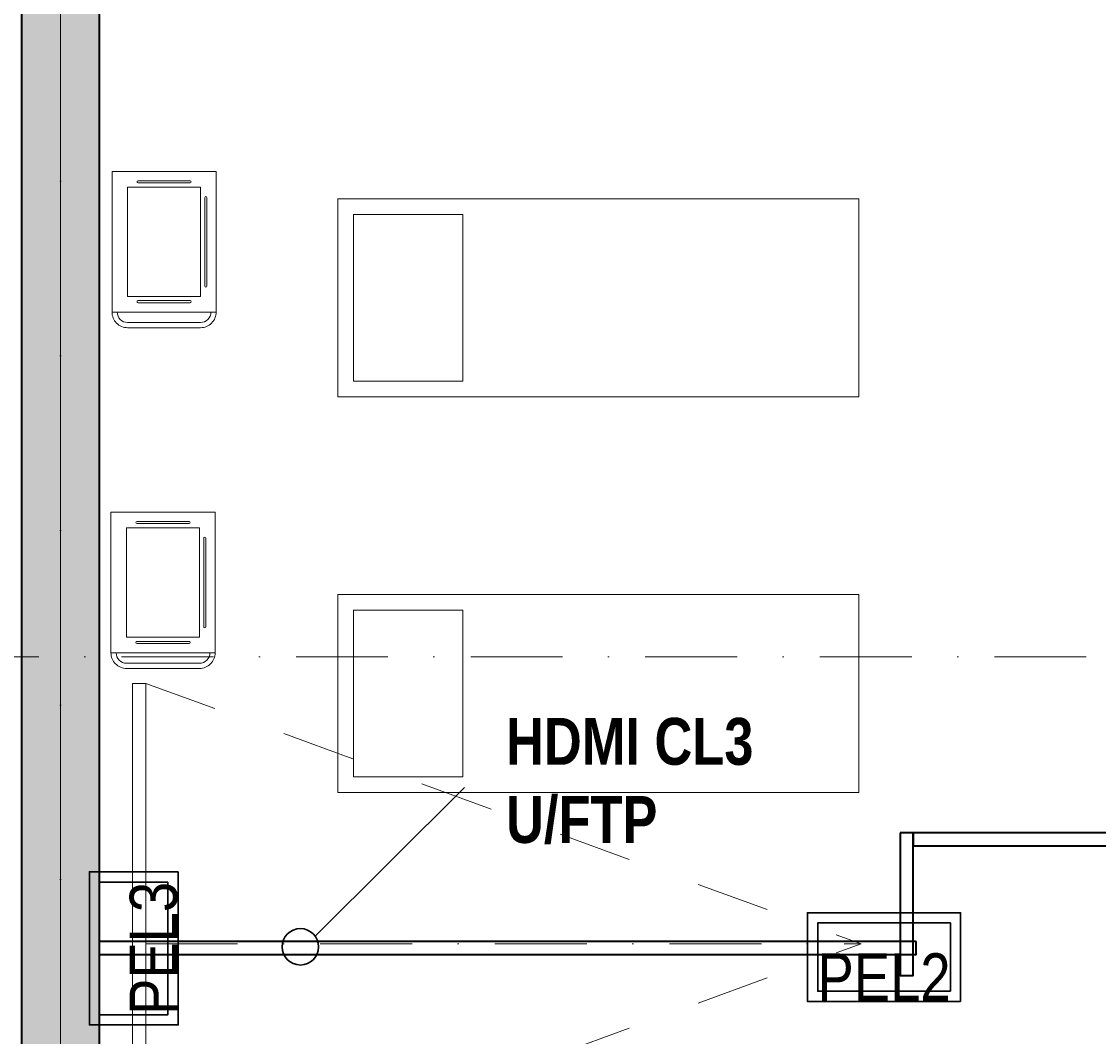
# Model space of a CAD drawing. Header units: millimetres. Extents: x 82175 to 237000, y 24756 to 471700.
# Tile 8 of 256: x 95320 to 99455, y 98301 to 102198. Entities that reach past the tile are written whole.
import ezdxf
from ezdxf.lldxf.tags import DXFTag

# ---------------------------------------------------------------- set-up
doc = ezdxf.new("R2010")
doc.units = ezdxf.units.MM
doc.linetypes.add('Kropki i Kreski', pattern=[6.702778, 3.527778, -1.763889, 0, -1.411111])
doc.linetypes.add('Przerywana', pattern=[5.644444, 2.822222, -2.822222])
for name, color, linetype, lineweight in [('!! kanał podpoaraperowy z gniazdami', 6, 'Continuous', 35), ('\xa0♦EL - Gniazda', 1, 'Continuous', 35), ('\xa0♦IT - opis', 3, 'SOLID', 30)]:
    doc.layers.add(name, color=color, linetype=linetype, lineweight=lineweight)
for name, color, linetype in [('#EL - Teletechnika', 3, 'Continuous'), ('2D - Ogólne', 8, 'Continuous'), ('Konstrukcja - Siatka mod', 8, 'Continuous'), ('Konstrukcja - Stropy', 8, 'Continuous'), ('Konstrukcja - Ściany zewnętrzne', 8, 'Continuous'), ('Wnętrze - Umeblowanie', 8, 'Continuous')]:
    doc.layers.add(name, color=color, linetype=linetype)
doc.styles.add('OP_100', font='ARIALN.TTF', dxfattribs={"width": 0.8, "height": 20})
doc.styles.get("Standard").update_dxf_attribs({"font": 'arial.ttf'})
tags = doc.linetypes.add('SOLID', pattern=[10, 10, 0]).pattern_tags.tags
tags[6:7] = [DXFTag(74, 4), DXFTag(75, 0), DXFTag(340, '0'), DXFTag(46, 0.0), DXFTag(50, 0.0), DXFTag(44, 0.0), DXFTag(45, 0.0)]
tags[4:5] = [DXFTag(74, 4), DXFTag(75, 0), DXFTag(340, '0'), DXFTag(46, 0.0), DXFTag(50, 0.0), DXFTag(44, 0.0), DXFTag(45, 0.0)]

# ---------------------------------------------------------------- blocks, each defined once
blk = doc.blocks.new('pel3')
at = {"layer": '#EL - Teletechnika', "color": 1, "lineweight": 30}
blk.add_lwpolyline([(294, 0), (-294, 0), (-294, 341), (294, 341)], close=True, dxfattribs=at)
at = {"layer": '#EL - Teletechnika', "color": 7, "lineweight": 30}
blk.add_lwpolyline([(254.6, 39.3), (-254.6, 39.3), (-254.6, 301.7), (254.6, 301.7)], close=True, dxfattribs=at)
at = {"layer": '#EL - Teletechnika', "color": 1, "insert": (0, 93.7), "char_height": 20.791, "attachment_point": 5, "line_spacing_factor": 0.4}
blk.add_mtext('\\fArial Narrow|b0|i0;{\\H8.7679950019x;\\A1;PEL3}\\A1;\\fTahoma|b1|i0|c238;\\P', dxfattribs=at)
blk = doc.blocks.new('dws')
at = {"layer": '#EL - Teletechnika', "color": 1, "lineweight": 30}
blk.add_lwpolyline([(294, 0), (-294, 0), (-294, 341), (294, 341)], close=True, dxfattribs=at)
at = {"layer": '#EL - Teletechnika', "color": 7, "lineweight": 30}
blk.add_lwpolyline([(254.6, 39.3), (-254.6, 39.3), (-254.6, 301.7), (254.6, 301.7)], close=True, dxfattribs=at)
at = {"layer": '#EL - Teletechnika', "color": 1, "insert": (0, 93.7), "char_height": 20.791, "attachment_point": 5, "line_spacing_factor": 0.4}
blk.add_mtext('\\fArial Narrow|b0|i0;{\\H8.7679950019x;\\A1;PEL2}\\A1;\\fTahoma|b1|i0|c238;\\P', dxfattribs=at)

msp = doc.modelspace()

# ---------------------------------------------------------------- hatches: boundary and pattern name
at = {"layer": 'Konstrukcja - Ściany zewnętrzne', "linetype": 'Continuous', "lineweight": 13}
msp.add_hatch(color=8, dxfattribs=at).paths.add_polyline_path([(95320, 105158.9), (95320, 92078.9), (95620, 92378.9), (95620, 105158.9)])

# ---------------------------------------------------------------- linework, layer by layer
at = {"layer": '!! kanał podpoaraperowy z gniazdami'}
for points in [[(98694, 99083.4), (98694, 98535.5), (98744, 98535.5), (98744, 99083.4)], [(101161.2, 99083.5), (98744, 99083.5), (98744, 99033.5), (101161.2, 99033.5)], [(98755.2, 98665.5), (95618, 98665.5), (95618, 98615.5), (98755.2, 98615.5)]]:
    msp.add_lwpolyline(points, close=True, dxfattribs=at)
at = {"layer": '2D - Ogólne', "color": 8, "linetype": 'Przerywana', "lineweight": 15, "ltscale": 100}
for p in [(95796.7, 99657), (95796.7, 97657)]:
    msp.add_line(p, (98544.1, 98657), dxfattribs=at)
at = {"layer": '2D - Ogólne', "color": 8, "linetype": 'Kropki i Kreski', "lineweight": 15, "ltscale": 100}
msp.add_line((95796.9, 98657), (98544.1, 98657), dxfattribs=at)
at = {"layer": 'Konstrukcja - Siatka mod', "color": 8, "linetype": 'Kropki i Kreski', "lineweight": 13, "ltscale": 100}
for p, q in [((95470, 91000), (95470, 107964.8)), ((93022.5, 99758.9), (122467, 99758.9))]:
    msp.add_line(p, q, dxfattribs=at)
at = {"layer": 'Konstrukcja - Stropy', "color": 8, "linetype": 'Continuous', "lineweight": 13, "ltscale": 100, "flags": 128}
msp.add_lwpolyline([(107140, 97428.9), (110440, 97428.9), (110440, 92404.9), (122460, 92378.9), (122510, 104858.9), (95470, 104858.9), (95470, 92228.9), (107140, 92228.9)], close=True, dxfattribs=at)
at = {"layer": 'Konstrukcja - Ściany zewnętrzne', "color": 8, "linetype": 'Continuous', "lineweight": 35, "ltscale": 100, "flags": 128}
for points in [[(95320, 105158.9), (95320, 92078.9)], [(95620, 92378.9), (95620, 105158.9)]]:
    msp.add_lwpolyline(points, dxfattribs=at)
at = {"layer": 'Wnętrze - Umeblowanie', "color": 8, "linetype": 'Continuous', "lineweight": 13, "ltscale": 100, "flags": 128}
for points in [[(95667.4, 101622.6), (95667.4, 101082.6), (96067.4, 101082.6), (96067.4, 101622.6)], [(95727.4, 101562.6), (95727.4, 101142.6), (96007.4, 101142.6), (96007.4, 101562.6)], [(98534.9, 101517.6), (98534.9, 100757.6), (96534.9, 100757.6), (96534.9, 101517.6)], [(97014.9, 101457.6), (97014.9, 100817.6), (96594.9, 100817.6), (96594.9, 101457.6)], [(95663.4, 100314.3), (95663.4, 99774.3), (96063.4, 99774.3), (96063.4, 100314.3)], [(95723.4, 100254.3), (95723.4, 99834.3), (96003.4, 99834.3), (96003.4, 100254.3)], [(98534.9, 99997.6), (98534.9, 99237.6), (96534.9, 99237.6), (96534.9, 99997.6)], [(97014.9, 99937.6), (97014.9, 99297.6), (96594.9, 99297.6), (96594.9, 99937.6)], [(95746.7, 99657), (95746.7, 97657), (95796.7, 97657), (95796.7, 99657)]]:
    msp.add_lwpolyline(points, close=True, dxfattribs=at)
for points in [[(95967.4, 101578.6, 1), (95967.4, 101586.6), (95767.4, 101586.6, 1), (95767.4, 101578.6)], [(96031.4, 101182.6, -1), (96023.4, 101182.6), (96023.4, 101522.6, -1), (96031.4, 101522.6)], [(95967.4, 101126.6, -1), (95967.4, 101118.6), (95767.4, 101118.6, -1), (95767.4, 101126.6)], [(95667.4, 101082.6, 0.414214), (95727.4, 101022.6), (96007.4, 101022.6, 0.414214), (96067.4, 101082.6), (96047.4, 101082.6, -0.414214), (96007.4, 101042.6), (95727.4, 101042.6, -0.414214), (95687.4, 101082.6)], [(95963.4, 100270.3, 1), (95963.4, 100278.3), (95763.4, 100278.3, 1), (95763.4, 100270.3)], [(96027.4, 99874.3, -1), (96019.4, 99874.3), (96019.4, 100214.3, -1), (96027.4, 100214.3)], [(95963.4, 99818.3, -1), (95963.4, 99810.3), (95763.4, 99810.3, -1), (95763.4, 99818.3)], [(95663.4, 99774.3, 0.414214), (95723.4, 99714.3), (96003.4, 99714.3, 0.414214), (96063.4, 99774.3), (96043.4, 99774.3, -0.414214), (96003.4, 99734.3), (95723.4, 99734.3, -0.414214), (95683.4, 99774.3)]]:
    msp.add_lwpolyline(points, format="xyb", close=True, dxfattribs=at)
at = {"layer": '\xa0♦IT - opis', "color": 7, "linetype": 'Continuous', "lineweight": 0}
msp.add_line((97021.3, 99257.1), (96447.3, 98686.6), dxfattribs=at)
at = {"layer": '\xa0♦IT - opis', "color": 7}
msp.add_circle((96390.6, 98645.5), 70, dxfattribs=at)

# ---------------------------------------------------------------- block references
at = {"layer": '\xa0♦EL - Gniazda', "rotation": 90}
msp.add_blockref('pel3', (95921.6, 98639.5), dxfattribs=at)
at = {"layer": '\xa0♦EL - Gniazda'}
msp.add_blockref('dws', (98632, 98435.5), dxfattribs=at)

# ---------------------------------------------------------------- texts
at = {"layer": '\xa0♦IT - opis', "insert": (97180.6, 99524.4), "char_height": 180, "width": 3733.991, "attachment_point": 1, "style": 'OP_100'}
msp.add_mtext('\\C7;\\fArial|b1|i0|c238|p34;HDMI CL3\\PU/FTP\\P', dxfattribs=at)

doc.saveas('drawing.dxf')
